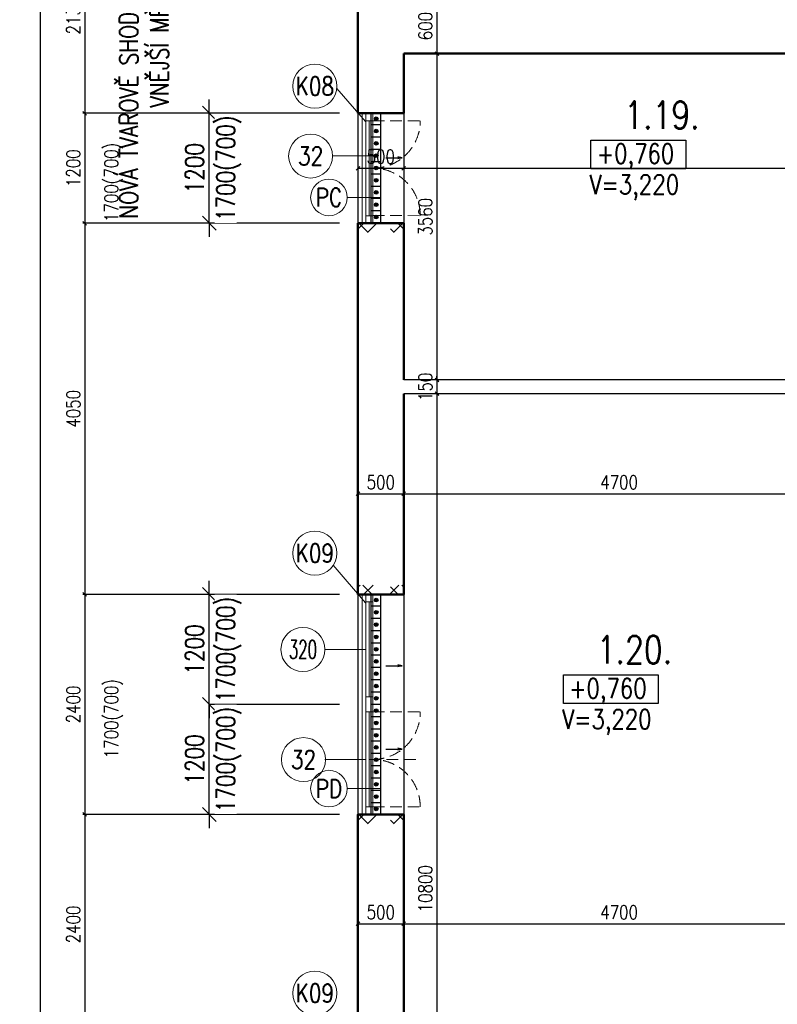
# Model space of a CAD drawing. Header units: millimetres. Extents: x -238874 to 551972, y -298952 to 658415.
# Tile 90 of 256: x 13249 to 21514, y 49149 to 59890. Entities that reach past the tile are written whole.
import ezdxf
from ezdxf.enums import TextEntityAlignment as Align

# ---------------------------------------------------------------- set-up
doc = ezdxf.new("R2010")
doc.units = ezdxf.units.MM
doc.header["$LTSCALE"] = 20
doc.linetypes.add('HIDDEN', pattern=[9.525, 6.35, -3.175])
for name, color, linetype in [('00_HEDVIKA _KRESBA', 1, 'Continuous'), ('CZ', 255, 'Continuous'), ('KOTY', 8, 'Continuous'), ('ZDP', 50, 'Continuous')]:
    doc.layers.add(name, color=color, linetype=linetype)
doc.layers.add('00_HEDVIKA_DEMOLICE', color=2, linetype='Continuous', lineweight=30, transparency=0.3)
doc.layers.add('CKOKNA OTEVÍRÁNÍ', color=51, linetype='HIDDEN', lineweight=18, transparency=0.5)
for name, color, linetype, lineweight in [('00_HEDVIKA_OBRYS', 1, 'Continuous', 50), ('CKBUBLINY', 1, 'Continuous', 18), ('CKBUBLINY DEMOLICE', 4, 'Continuous', 18), ('CKBUBLINY_POPIS', 3, 'Continuous', 25), ('CKKOTY', 3, 'Continuous', 18), ('CKOKNA', 30, 'Continuous', 18), ('CKSTENY_SRAF', 8, 'Continuous', 18), ('CKSYMBOLY', 21, 'Continuous', 25), ('CKTEXTY_MALE', 140, 'Continuous', 18), ('HEDVIKA_OKNA_PARAPET', 70, 'Continuous', 18), ('NOSNÉ', 8, 'Continuous', 50), ('PRUCHODY', 7, 'Continuous', 18)]:
    doc.layers.add(name, color=color, linetype=linetype, lineweight=lineweight)
doc.styles.add('SIMPLEX', font='SIMPLEX.shx', dxfattribs={"width": 0.8, "bigfont": 'CAD13.shx'})
doc.styles.get("Standard").update_dxf_attribs({"font": 'simplex.shx', "width": 0.8})
doc.linetypes.add('HRANICE_TRT', pattern='A,0,-15,[200,CADKON.SHX,S=5,R=0,X=0,Y=0],-45', length=60)
doc.dimstyles.new('CADKON', dxfattribs={"dimscale": 100, "dimtxt": 2, "dimasz": 1.5, "dimexe": 0, "dimexo": 2, "dimgap": 0.6, "dimtad": 1, "dimrnd": 1, "dimtxsty": 'Standard', "dimblk1": 'OBLIQUE', "dimblk2": 'OBLIQUE', "dimsah": 1, "dimcen": 2.5, "dimadec": 1, "dimazin": 2, "dimtfac": 1, "dimtix": 1, "dimtmove": 2, "dimatfit": 3, "dimldrblk": 'OPEN30', "dimfxl": 5, "dimtfill": 1, "dimtolj": 1, "dimarcsym": 0})
doc.dimstyles.new('CKA', dxfattribs={"dimtxt": 200, "dimasz": 40, "dimexe": 20, "dimexo": 0.2, "dimgap": 50, "dimtad": 1, "dimdec": 0, "dimrnd": 1, "dimzin": 0, "dimdsep": 46, "dimtxsty": 'Standard', "dimblk1": 'OBLIQUE', "dimblk2": 'OBLIQUE', "dimsah": 1, "dimcen": 0.09, "dimclrd": 253, "dimclre": 253, "dimclrt": 253, "dimadec": 0, "dimazin": 0, "dimtfac": 1, "dimtdec": 0, "dimtix": 1, "dimtmove": 2, "dimatfit": 3, "dimfxl": 1, "dimtolj": 1, "dimtzin": 0, "dimarcsym": 0})
pattern_1 = [(45, (-53443.9, -330638.25), (-212.13203, 212.13203), []), (45, (-53302.48, -330638.25), (-212.13203, 212.13203), []), (135, (-53203.78, -330610.26), (-212.13203, -212.13203), [200, -100]), (135, (-53133.07, -330539.55), (-212.13203, -212.13203), [200, -100])]

# ---------------------------------------------------------------- blocks, each defined once
blk = doc.blocks.new('_OBLIQUE')
at = {"color": 0, "linetype": 'ByBlock'}
blk.add_line((-0.5, -0.5), (0.5, 0.5), dxfattribs=at)
blk = doc.blocks.new('*D49')
at = {"layer": 'DEFPOINTS', "color": 0, "transparency": 16777216}
for p in [(15068, 98190), (13472, 39746), (15068, 39746)]:
    blk.add_point(p, dxfattribs=at)
at = {"layer": 'KOTY', "lineweight": -2, "transparency": 16777216}
for p, q in [((13472, 98190), (13472, 39746)), ((14688, 39746), (13452, 39746))]:
    blk.add_line(p, q, dxfattribs=at)
at = {"layer": 'KOTY', "lineweight": -2, "transparency": 16777216, "xscale": 40, "yscale": 40, "zscale": 40}
for p, rotation in [((13472, 98190), 90), ((13472, 39746), 270)]:
    blk.add_blockref('_OBLIQUE', p, dxfattribs=dict(at, rotation=rotation))
at = {"layer": 'KOTY', "transparency": 16777216, "insert": (13347, 68968), "char_height": 150, "attachment_point": 5, "rotation": 90, "style": 'SIMPLEX'}
blk.add_mtext('\\A1;58444', dxfattribs=at)
blk = doc.blocks.new('*D381')
at = {"layer": 'DEFPOINTS', "color": 0, "transparency": 16777216}
for p in [(17438, 55810), (17438, 45010), (17800, 45010)]:
    blk.add_point(p, dxfattribs=at)
at = {"layer": 'KOTY', "lineweight": -2, "transparency": 16777216}
for p, q in [((17800, 55810), (17800, 45010)), ((17819, 45010), (17820, 45010))]:
    blk.add_line(p, q, dxfattribs=at)
at = {"layer": 'KOTY', "lineweight": -2, "transparency": 16777216, "xscale": 40, "yscale": 40, "zscale": 40}
for p, rotation in [((17800, 55810), 90), ((17800, 45010), 270)]:
    blk.add_blockref('_OBLIQUE', p, dxfattribs=dict(at, rotation=rotation))
at = {"layer": 'KOTY', "transparency": 16777216, "insert": (17675, 50410), "char_height": 150, "attachment_point": 5, "rotation": 90, "style": 'SIMPLEX'}
blk.add_mtext('\\A1;10800', dxfattribs=at)
blk = doc.blocks.new('*D382')
at = {"layer": 'DEFPOINTS', "color": 0, "transparency": 16777216}
for p in [(15708, 57670), (13959, 53620), (15708, 53620)]:
    blk.add_point(p, dxfattribs=at)
at = {"layer": 'KOTY', "lineweight": -2, "transparency": 16777216}
for p, q in [((13959, 57670), (13959, 53620)), ((15328, 53620), (13939, 53620))]:
    blk.add_line(p, q, dxfattribs=at)
at = {"layer": 'KOTY', "lineweight": -2, "transparency": 16777216, "xscale": 40, "yscale": 40, "zscale": 40}
for p, rotation in [((13959, 57670), 90), ((13959, 53620), 270)]:
    blk.add_blockref('_OBLIQUE', p, dxfattribs=dict(at, rotation=rotation))
at = {"layer": 'KOTY', "transparency": 16777216, "insert": (13834, 55645), "char_height": 150, "attachment_point": 5, "rotation": 90, "style": 'SIMPLEX'}
blk.add_mtext('\\A1;4050', dxfattribs=at)
blk = doc.blocks.new('*D386')
at = {"layer": 'DEFPOINTS', "color": 0, "transparency": 16777216}
for p in [(22138, 55810), (22138, 54719), (17438, 53620)]:
    blk.add_point(p, dxfattribs=at)
at = {"layer": 'KOTY', "lineweight": -2, "transparency": 16777216}
for p, q in [((22138, 55429), (22138, 54699)), ((17438, 54719), (22138, 54719))]:
    blk.add_line(p, q, dxfattribs=at)
at = {"layer": 'KOTY', "lineweight": -2, "transparency": 16777216, "xscale": 40, "yscale": 40, "zscale": 40, "rotation": 180}
blk.add_blockref('_OBLIQUE', (17438, 54719), dxfattribs=at)
at = {"layer": 'KOTY', "lineweight": -2, "transparency": 16777216, "xscale": 40, "yscale": 40, "zscale": 40}
blk.add_blockref('_OBLIQUE', (22138, 54719), dxfattribs=at)
at = {"layer": 'KOTY', "transparency": 16777216, "insert": (19788, 54844), "char_height": 150, "attachment_point": 5, "style": 'SIMPLEX'}
blk.add_mtext('\\A1;4700', dxfattribs=at)
blk = doc.blocks.new('*D388')
at = {"layer": 'DEFPOINTS', "color": 0, "transparency": 16777216}
for p in [(22138, 52280), (17438, 51220), (22138, 50028)]:
    blk.add_point(p, dxfattribs=at)
at = {"layer": 'KOTY', "lineweight": -2, "transparency": 16777216}
for p, q in [((22138, 51899), (22138, 50008)), ((17438, 50028), (22138, 50028))]:
    blk.add_line(p, q, dxfattribs=at)
at = {"layer": 'KOTY', "lineweight": -2, "transparency": 16777216, "xscale": 40, "yscale": 40, "zscale": 40, "rotation": 180}
blk.add_blockref('_OBLIQUE', (17438, 50028), dxfattribs=at)
at = {"layer": 'KOTY', "lineweight": -2, "transparency": 16777216, "xscale": 40, "yscale": 40, "zscale": 40}
blk.add_blockref('_OBLIQUE', (22138, 50028), dxfattribs=at)
at = {"layer": 'KOTY', "transparency": 16777216, "insert": (19788, 50153), "char_height": 150, "attachment_point": 5, "style": 'SIMPLEX'}
blk.add_mtext('\\A1;4700', dxfattribs=at)
blk = doc.blocks.new('*D389')
at = {"layer": 'DEFPOINTS', "color": 0, "transparency": 16777216}
for p in [(15708, 51220), (13959, 48820), (15708, 48820)]:
    blk.add_point(p, dxfattribs=at)
at = {"layer": 'KOTY', "lineweight": -2, "transparency": 16777216}
for p, q in [((13959, 51220), (13959, 48820)), ((15328, 48820), (13939, 48820))]:
    blk.add_line(p, q, dxfattribs=at)
at = {"layer": 'KOTY', "lineweight": -2, "transparency": 16777216, "xscale": 40, "yscale": 40, "zscale": 40}
for p, rotation in [((13959, 51220), 90), ((13959, 48820), 270)]:
    blk.add_blockref('_OBLIQUE', p, dxfattribs=dict(at, rotation=rotation))
at = {"layer": 'KOTY', "transparency": 16777216, "insert": (13834, 50020), "char_height": 150, "attachment_point": 5, "rotation": 90, "style": 'SIMPLEX'}
blk.add_mtext('\\A1;2400', dxfattribs=at)
blk = doc.blocks.new('*D392')
at = {"layer": 'DEFPOINTS', "color": 0, "transparency": 16777216}
for p in [(16938, 51220), (17438, 51220), (17438, 50028)]:
    blk.add_point(p, dxfattribs=at)
at = {"layer": 'KOTY', "lineweight": -2, "transparency": 16777216}
for p, q in [((17438, 50839), (17438, 50008)), ((16938, 50028), (17438, 50028))]:
    blk.add_line(p, q, dxfattribs=at)
at = {"layer": 'KOTY', "lineweight": -2, "transparency": 16777216, "xscale": 40, "yscale": 40, "zscale": 40, "rotation": 180}
blk.add_blockref('_OBLIQUE', (16938, 50028), dxfattribs=at)
at = {"layer": 'KOTY', "lineweight": -2, "transparency": 16777216, "xscale": 40, "yscale": 40, "zscale": 40}
blk.add_blockref('_OBLIQUE', (17438, 50028), dxfattribs=at)
at = {"layer": 'KOTY', "transparency": 16777216, "insert": (17188, 50153), "char_height": 150, "attachment_point": 5, "style": 'SIMPLEX'}
blk.add_mtext('\\A1;500', dxfattribs=at)
blk = doc.blocks.new('*D393')
at = {"layer": 'DEFPOINTS', "color": 0, "transparency": 16777216}
for p in [(17438, 54719), (16938, 53620), (17438, 53620)]:
    blk.add_point(p, dxfattribs=at)
at = {"layer": 'KOTY', "lineweight": -2, "transparency": 16777216}
for p, q in [((16938, 54719), (17438, 54719)), ((17438, 54001), (17438, 54739))]:
    blk.add_line(p, q, dxfattribs=at)
at = {"layer": 'KOTY', "lineweight": -2, "transparency": 16777216, "xscale": 40, "yscale": 40, "zscale": 40, "rotation": 180}
blk.add_blockref('_OBLIQUE', (16938, 54719), dxfattribs=at)
at = {"layer": 'KOTY', "lineweight": -2, "transparency": 16777216, "xscale": 40, "yscale": 40, "zscale": 40}
blk.add_blockref('_OBLIQUE', (17438, 54719), dxfattribs=at)
at = {"layer": 'KOTY', "transparency": 16777216, "insert": (17188, 54844), "char_height": 150, "attachment_point": 5, "style": 'SIMPLEX'}
blk.add_mtext('\\A1;500', dxfattribs=at)
blk = doc.blocks.new('*D394')
at = {"layer": 'DEFPOINTS', "color": 0, "transparency": 16777216}
for p in [(15708, 53620), (13959, 51220), (15708, 51220)]:
    blk.add_point(p, dxfattribs=at)
at = {"layer": 'KOTY', "lineweight": -2, "transparency": 16777216}
for p, q in [((13959, 53620), (13959, 51220)), ((15328, 51220), (13939, 51220))]:
    blk.add_line(p, q, dxfattribs=at)
at = {"layer": 'KOTY', "lineweight": -2, "transparency": 16777216, "xscale": 40, "yscale": 40, "zscale": 40}
for p, rotation in [((13959, 53620), 90), ((13959, 51220), 270)]:
    blk.add_blockref('_OBLIQUE', p, dxfattribs=dict(at, rotation=rotation))
at = {"layer": 'KOTY', "transparency": 16777216, "insert": (13834, 52420), "char_height": 150, "attachment_point": 5, "rotation": 90, "style": 'SIMPLEX'}
blk.add_mtext('\\A1;2400', dxfattribs=at)
blk = doc.blocks.new('*D443')
at = {"layer": 'DEFPOINTS', "color": 0, "transparency": 16777216}
for p in [(27068, 59520), (17438, 58870), (27068, 58270)]:
    blk.add_point(p, dxfattribs=at)
at = {"layer": 'KOTY', "lineweight": -2, "transparency": 16777216}
for p, q in [((27068, 59139), (27068, 58250)), ((17438, 58270), (27068, 58270))]:
    blk.add_line(p, q, dxfattribs=at)
at = {"layer": 'KOTY', "lineweight": -2, "transparency": 16777216, "xscale": 40, "yscale": 40, "zscale": 40, "rotation": 180}
blk.add_blockref('_OBLIQUE', (17438, 58270), dxfattribs=at)
at = {"layer": 'KOTY', "lineweight": -2, "transparency": 16777216, "xscale": 40, "yscale": 40, "zscale": 40}
blk.add_blockref('_OBLIQUE', (27068, 58270), dxfattribs=at)
at = {"layer": 'KOTY', "transparency": 16777216, "insert": (22253, 58395), "char_height": 150, "attachment_point": 5, "style": 'SIMPLEX'}
blk.add_mtext('\\A1;9630', dxfattribs=at)
blk = doc.blocks.new('*D446')
at = {"layer": 'DEFPOINTS', "color": 0, "transparency": 16777216}
for p in [(17438, 55960), (17438, 55810), (17800, 55810)]:
    blk.add_point(p, dxfattribs=at)
at = {"layer": 'KOTY', "lineweight": -2, "transparency": 16777216}
for p, q in [((17800, 55960), (17800, 56000)), ((17800, 55960), (17800, 55810)), ((17800, 55810), (17800, 55770)), ((17819, 55810), (17820, 55810))]:
    blk.add_line(p, q, dxfattribs=at)
at = {"layer": 'KOTY', "lineweight": -2, "transparency": 16777216, "xscale": 40, "yscale": 40, "zscale": 40}
for p, rotation in [((17800, 55960), 270), ((17800, 55810), 90)]:
    blk.add_blockref('_OBLIQUE', p, dxfattribs=dict(at, rotation=rotation))
at = {"layer": 'KOTY', "transparency": 16777216, "insert": (17675, 55885), "char_height": 150, "attachment_point": 5, "rotation": 90, "style": 'SIMPLEX'}
blk.add_mtext('\\A1;150', dxfattribs=at)
blk = doc.blocks.new('*D447')
at = {"layer": 'DEFPOINTS', "color": 0, "transparency": 16777216}
for p in [(17438, 59520), (17438, 55960), (17800, 55960)]:
    blk.add_point(p, dxfattribs=at)
at = {"layer": 'KOTY', "lineweight": -2, "transparency": 16777216}
for p, q in [((17800, 59520), (17800, 55960)), ((17819, 55960), (17820, 55960))]:
    blk.add_line(p, q, dxfattribs=at)
at = {"layer": 'KOTY', "lineweight": -2, "transparency": 16777216, "xscale": 40, "yscale": 40, "zscale": 40}
for p, rotation in [((17800, 59520), 90), ((17800, 55960), 270)]:
    blk.add_blockref('_OBLIQUE', p, dxfattribs=dict(at, rotation=rotation))
at = {"layer": 'KOTY', "transparency": 16777216, "insert": (17675, 57740), "char_height": 150, "attachment_point": 5, "rotation": 90, "style": 'SIMPLEX'}
blk.add_mtext('\\A1;3560', dxfattribs=at)
blk = doc.blocks.new('*D448')
at = {"layer": 'DEFPOINTS', "color": 0, "transparency": 16777216}
for p in [(17438, 60120), (17438, 59520), (17800, 59520)]:
    blk.add_point(p, dxfattribs=at)
at = {"layer": 'KOTY', "lineweight": -2, "transparency": 16777216}
for p, q in [((17800, 60120), (17800, 59520)), ((17819, 59520), (17820, 59520))]:
    blk.add_line(p, q, dxfattribs=at)
at = {"layer": 'KOTY', "lineweight": -2, "transparency": 16777216, "xscale": 40, "yscale": 40, "zscale": 40}
for p, rotation in [((17800, 60120), 90), ((17800, 59520), 270)]:
    blk.add_blockref('_OBLIQUE', p, dxfattribs=dict(at, rotation=rotation))
at = {"layer": 'KOTY', "transparency": 16777216, "insert": (17675, 59820), "char_height": 150, "attachment_point": 5, "rotation": 90, "style": 'SIMPLEX'}
blk.add_mtext('\\A1;600', dxfattribs=at)
blk = doc.blocks.new('*D449')
at = {"layer": 'DEFPOINTS', "color": 0, "transparency": 16777216}
for p in [(16938, 58870), (17438, 58870), (17438, 58270)]:
    blk.add_point(p, dxfattribs=at)
at = {"layer": 'KOTY', "lineweight": -2, "transparency": 16777216}
for p, q in [((17438, 58489), (17438, 58250)), ((16938, 58270), (17438, 58270))]:
    blk.add_line(p, q, dxfattribs=at)
at = {"layer": 'KOTY', "lineweight": -2, "transparency": 16777216, "xscale": 40, "yscale": 40, "zscale": 40, "rotation": 180}
blk.add_blockref('_OBLIQUE', (16938, 58270), dxfattribs=at)
at = {"layer": 'KOTY', "lineweight": -2, "transparency": 16777216, "xscale": 40, "yscale": 40, "zscale": 40}
blk.add_blockref('_OBLIQUE', (17438, 58270), dxfattribs=at)
at = {"layer": 'KOTY', "transparency": 16777216, "insert": (17188, 58395), "char_height": 150, "attachment_point": 5, "style": 'SIMPLEX'}
blk.add_mtext('\\A1;500', dxfattribs=at)
blk = doc.blocks.new('*D450')
at = {"layer": 'DEFPOINTS', "color": 0, "transparency": 16777216}
for p in [(15708, 58870), (13959, 57670), (15708, 57670)]:
    blk.add_point(p, dxfattribs=at)
at = {"layer": 'KOTY', "lineweight": -2, "transparency": 16777216}
for p, q in [((13959, 58870), (13959, 57670)), ((15328, 57670), (13939, 57670))]:
    blk.add_line(p, q, dxfattribs=at)
at = {"layer": 'KOTY', "lineweight": -2, "transparency": 16777216, "xscale": 40, "yscale": 40, "zscale": 40}
for p, rotation in [((13959, 58870), 90), ((13959, 57670), 270)]:
    blk.add_blockref('_OBLIQUE', p, dxfattribs=dict(at, rotation=rotation))
at = {"layer": 'KOTY', "transparency": 16777216, "insert": (13834, 58270), "char_height": 150, "attachment_point": 5, "rotation": 90, "style": 'SIMPLEX'}
blk.add_mtext('\\A1;1200', dxfattribs=at)
blk = doc.blocks.new('*D451')
at = {"layer": 'DEFPOINTS', "color": 0, "transparency": 16777216}
for p in [(15708, 61000), (13959, 58870), (15708, 58870)]:
    blk.add_point(p, dxfattribs=at)
at = {"layer": 'KOTY', "lineweight": -2, "transparency": 16777216}
for p, q in [((13959, 61000), (13959, 58870)), ((15328, 58870), (13939, 58870))]:
    blk.add_line(p, q, dxfattribs=at)
at = {"layer": 'KOTY', "lineweight": -2, "transparency": 16777216, "xscale": 40, "yscale": 40, "zscale": 40}
for p, rotation in [((13959, 61000), 90), ((13959, 58870), 270)]:
    blk.add_blockref('_OBLIQUE', p, dxfattribs=dict(at, rotation=rotation))
at = {"layer": 'KOTY', "transparency": 16777216, "insert": (13834, 59935), "char_height": 150, "attachment_point": 5, "rotation": 90, "style": 'SIMPLEX'}
blk.add_mtext('\\A1;2130', dxfattribs=at)
blk = doc.blocks.new('*D3522')
at = {"layer": 'CKKOTY', "color": 0, "lineweight": -2, "transparency": 16777216}
for p, q in [((15317, 58870), (15317, 59020)), ((16738, 58870), (15317, 58870)), ((15317, 57670), (15317, 58870)), ((16738, 57670), (15317, 57670)), ((15317, 57670), (15317, 57520))]:
    blk.add_line(p, q, dxfattribs=at)
at = {"layer": 'DEFPOINTS', "color": 0, "transparency": 16777216}
for p in [(15317, 58870), (16938, 58870), (16938, 57670)]:
    blk.add_point(p, dxfattribs=at)
at = {"layer": 'CKKOTY', "color": 0, "lineweight": -2, "transparency": 16777216, "xscale": 150, "yscale": 150, "zscale": 150}
for p, rotation in [((15317, 58870), 270), ((15317, 57670), 90)]:
    blk.add_blockref('_OBLIQUE', p, dxfattribs=dict(at, rotation=rotation))
at = {"layer": 'CKKOTY', "color": 0, "transparency": 16777216, "char_height": 200, "attachment_point": 5, "rotation": 90, "bg_fill": 3, "box_fill_scale": 1.1, "bg_fill_color": 256, "bg_fill_true_color": 13158600, "bg_fill_transparency": 0}
for s, insert in [('\\A1;1700(700)', (15530, 58270)), ('\\A1;1200', (15157, 58270))]:
    blk.add_mtext(s, dxfattribs=dict(at, insert=insert))
blk = doc.blocks.new('_Open30')
at = {"color": 0, "lineweight": -2}
for p, q in [((-1, 0.268), (0, 0)), ((0, 0), (-1, -0.268)), ((0, 0), (-1, 0))]:
    blk.add_line(p, q, dxfattribs=at)
blk = doc.blocks.new('*D3523')
at = {"layer": 'CKKOTY', "color": 0, "lineweight": -2, "transparency": 16777216}
for p, q in [((15317, 53620), (15317, 53770)), ((16738, 53620), (15317, 53620)), ((15317, 52420), (15317, 53620)), ((16738, 52420), (15317, 52420)), ((15317, 52420), (15317, 52270))]:
    blk.add_line(p, q, dxfattribs=at)
at = {"layer": 'DEFPOINTS', "color": 0, "transparency": 16777216}
for p in [(15317, 53620), (16938, 53620), (16938, 52420)]:
    blk.add_point(p, dxfattribs=at)
at = {"layer": 'CKKOTY', "color": 0, "lineweight": -2, "transparency": 16777216, "xscale": 150, "yscale": 150, "zscale": 150}
for p, rotation in [((15317, 53620), 270), ((15317, 52420), 90)]:
    blk.add_blockref('_OBLIQUE', p, dxfattribs=dict(at, rotation=rotation))
at = {"layer": 'CKKOTY', "color": 0, "transparency": 16777216, "char_height": 200, "attachment_point": 5, "rotation": 90, "bg_fill": 3, "box_fill_scale": 1.1, "bg_fill_color": 256, "bg_fill_true_color": 13158600, "bg_fill_transparency": 0}
for s, insert in [('\\A1;1700(700)', (15530, 53020)), ('\\A1;1200', (15157, 53020))]:
    blk.add_mtext(s, dxfattribs=dict(at, insert=insert))
blk = doc.blocks.new('*D3524')
at = {"layer": 'CKKOTY', "color": 0, "lineweight": -2, "transparency": 16777216}
for p, q in [((15317, 52420), (15317, 52570)), ((16738, 52420), (15317, 52420)), ((15317, 51220), (15317, 52420)), ((16738, 51220), (15317, 51220)), ((15317, 51220), (15317, 51070))]:
    blk.add_line(p, q, dxfattribs=at)
at = {"layer": 'DEFPOINTS', "color": 0, "transparency": 16777216}
for p in [(15317, 52420), (16938, 52420), (16938, 51220)]:
    blk.add_point(p, dxfattribs=at)
at = {"layer": 'CKKOTY', "color": 0, "lineweight": -2, "transparency": 16777216, "xscale": 150, "yscale": 150, "zscale": 150}
for p, rotation in [((15317, 52420), 270), ((15317, 51220), 90)]:
    blk.add_blockref('_OBLIQUE', p, dxfattribs=dict(at, rotation=rotation))
at = {"layer": 'CKKOTY', "color": 0, "transparency": 16777216, "char_height": 200, "attachment_point": 5, "rotation": 90, "bg_fill": 3, "box_fill_scale": 1.1, "bg_fill_color": 256, "bg_fill_true_color": 13158600, "bg_fill_transparency": 0}
for s, insert in [('\\A1;1700(700)', (15530, 51820)), ('\\A1;1200', (15157, 51820))]:
    blk.add_mtext(s, dxfattribs=dict(at, insert=insert))
blk = doc.blocks.new('*U3302')
at = {"color": 0, "linetype": 'ByBlock', "lineweight": -2}
for p, q in [((-225, 0), (-80, 0)), ((225, 0), (103, 30)), ((225, 0), (103, -30)), ((-80, 0), (27, 0)), ((27, 0), (225, 0))]:
    blk.add_line(p, q, dxfattribs=at)
at = {"color": 0, "linetype": 'Continuous', "lineweight": -2, "flags": 8}
blk.add_attdef('SPÁD', text='', height=100, dxfattribs=at).set_placement((0, 40), align=Align.CENTER)
blk = doc.blocks.new('CK_BUBBLE_1_0_0')
at = {"color": 0, "linetype": 'ByBlock', "lineweight": -2}
blk.add_circle((0, 0), 1, dxfattribs=at)

msp = doc.modelspace()

# ---------------------------------------------------------------- hatches: boundary and pattern name
at = {"layer": '00_HEDVIKA_DEMOLICE'}
for points in [[(17157.962, 58809.047, 1), (17117.962, 58809.047, 1)], [(17157.962, 58675.047, 1), (17117.962, 58675.047, 1)], [(17157.962, 58541.047, 1), (17117.962, 58541.047, 1)], [(17157.962, 58407.047, 1), (17117.962, 58407.047, 1)], [(17157.962, 58273.047, 1), (17117.962, 58273.047, 1)], [(17157.962, 58139.047, 1), (17117.962, 58139.047, 1)], [(17157.962, 58005.047, 1), (17117.962, 58005.047, 1)], [(17157.962, 57871.047, 1), (17117.962, 57871.047, 1)], [(17157.962, 57737.047, 1), (17117.962, 57737.047, 1)], [(17157.962, 53559.047, 1), (17117.962, 53559.047, 1)], [(17157.962, 53425.047, 1), (17117.962, 53425.047, 1)], [(17157.962, 53291.047, 1), (17117.962, 53291.047, 1)], [(17157.962, 53157.047, 1), (17117.962, 53157.047, 1)], [(17157.962, 53023.047, 1), (17117.962, 53023.047, 1)], [(17157.962, 52889.047, 1), (17117.962, 52889.047, 1)], [(17157.962, 52755.047, 1), (17117.962, 52755.047, 1)], [(17157.962, 52621.047, 1), (17117.962, 52621.047, 1)], [(17157.962, 52487.047, 1), (17117.962, 52487.047, 1)], [(17157.962, 52487.047, 1), (17117.962, 52487.047, 1)], [(17157.962, 52353.047, 1), (17117.962, 52353.047, 1)], [(17157.962, 52219.047, 1), (17117.962, 52219.047, 1)], [(17157.962, 52085.047, 1), (17117.962, 52085.047, 1)], [(17157.962, 51951.047, 1), (17117.962, 51951.047, 1)], [(17157.962, 51817.047, 1), (17117.962, 51817.047, 1)], [(17157.962, 51683.047, 1), (17117.962, 51683.047, 1)], [(17157.962, 51549.047, 1), (17117.962, 51549.047, 1)], [(17157.962, 51415.047, 1), (17117.962, 51415.047, 1)], [(17157.962, 51281.047, 1), (17117.962, 51281.047, 1)]]:
    msp.add_hatch(color=256, dxfattribs=at).paths.add_polyline_path(points)
at = {"layer": 'CKSTENY_SRAF'}
h = msp.add_hatch(dxfattribs=at)
h.set_pattern_fill('ZDIVO-PLYNOSILIK', color=256, scale=100)
h.set_pattern_definition(pattern_1)
h.paths.add_polyline_path([(16937.962, 53722.749), (17437.962, 53722.749), (17437.962, 53620.047), (16937.962, 53620.047)])
h = msp.add_hatch(dxfattribs=at)
h.set_pattern_fill('ZDIVO-PLYNOSILIK', color=256, scale=100)
h.set_pattern_definition(pattern_1)
h.paths.add_polyline_path([(16937.962, 51117.345), (17437.962, 51117.345), (17437.962, 51220.047), (16937.962, 51220.047)])

# ---------------------------------------------------------------- linework, layer by layer
at = {"layer": '00_HEDVIKA _KRESBA'}
for p, q in [((17437.962, 58870.047), (17437.962, 57670.047)), ((16937.962, 53620.047), (16937.962, 51220.047)), ((17437.962, 53620.047), (17437.962, 51220.047))]:
    msp.add_line(p, q, dxfattribs=at)
at = {"layer": '00_HEDVIKA_DEMOLICE'}
for p, q in [((17084.102, 57670.047), (17084.102, 58870.047)), ((17187.962, 57670.047), (17187.962, 58870.047)), ((17187.962, 58742.047), (17087.962, 58742.047)), ((17187.962, 58608.047), (17087.962, 58608.047)), ((17187.962, 58474.047), (17087.962, 58474.047)), ((17187.962, 58340.047), (17087.962, 58340.047)), ((17187.962, 58206.047), (17087.962, 58206.047)), ((17187.962, 58072.047), (17087.962, 58072.047)), ((17187.962, 57938.047), (17087.962, 57938.047)), ((17187.962, 57804.047), (17087.962, 57804.047)), ((17084.102, 51220.047), (17084.102, 53620.047)), ((17187.962, 51220.047), (17187.962, 53620.047)), ((17187.962, 53492.047), (17087.962, 53492.047)), ((17187.962, 53358.047), (17087.962, 53358.047)), ((17187.962, 53224.047), (17087.962, 53224.047)), ((17187.962, 53090.047), (17087.962, 53090.047)), ((17187.962, 52956.047), (17087.962, 52956.047)), ((17187.962, 52822.047), (17087.962, 52822.047)), ((17187.962, 52688.047), (17087.962, 52688.047)), ((17187.962, 52554.047), (17087.962, 52554.047)), ((17187.962, 52554.047), (17087.962, 52554.047)), ((17187.962, 52420.047), (17087.962, 52420.047)), ((17187.962, 52286.047), (17087.962, 52286.047)), ((17187.962, 52152.047), (17087.962, 52152.047)), ((17187.962, 52018.047), (17087.962, 52018.047)), ((17187.962, 51884.047), (17087.962, 51884.047)), ((17187.962, 51750.047), (17087.962, 51750.047)), ((17187.962, 51616.047), (17087.962, 51616.047)), ((17187.962, 51482.047), (17087.962, 51482.047)), ((17187.962, 51348.047), (17087.962, 51348.047))]:
    msp.add_line(p, q, dxfattribs=at)
for centre in [(17137.962, 58809.047), (17137.962, 58675.047), (17137.962, 58541.047), (17137.962, 58407.047), (17137.962, 58273.047), (17137.962, 58139.047), (17137.962, 58005.047), (17137.962, 57871.047), (17137.962, 57737.047), (17137.962, 53559.047), (17137.962, 53425.047), (17137.962, 53291.047), (17137.962, 53157.047), (17137.962, 53023.047), (17137.962, 52889.047), (17137.962, 52755.047), (17137.962, 52621.047), (17137.962, 52487.047), (17137.962, 52487.047), (17137.962, 52353.047), (17137.962, 52219.047), (17137.962, 52085.047), (17137.962, 51951.047), (17137.962, 51817.047), (17137.962, 51683.047), (17137.962, 51549.047), (17137.962, 51415.047), (17137.962, 51281.047)]:
    msp.add_circle(centre, 20, dxfattribs=at)
at = {"layer": '00_HEDVIKA_OBRYS'}
for p, q in [((17437.962, 57670.047), (17437.962, 57570.047)), ((17437.962, 53620.047), (17437.962, 53720.047)), ((17437.962, 51220.047), (17437.962, 51120.047))]:
    msp.add_line(p, q, dxfattribs=at)
for points in [[(16937.962, 53720.047), (16937.962, 53620.047), (17437.962, 53620.047)], [(16937.962, 51120.047), (16937.962, 51220.047), (17437.962, 51220.047)]]:
    msp.add_lwpolyline(points, dxfattribs=at)
at = {"layer": 'CKBUBLINY'}
for p, q in [((16655.871, 58403.732), (17100.962, 58403.732)), ((17020.962, 53530.42), (16668.599, 53938.082)), ((16578.673, 53020.047), (17023.764, 53020.047)), ((16578.673, 51820.047), (17023.764, 51820.047))]:
    msp.add_line(p, q, dxfattribs=at)
at = {"layer": 'CKBUBLINY DEMOLICE'}
for p, q in [((16822.744, 57952.102), (17184.102, 57952.102)), ((16822.744, 51502.102), (17184.102, 51502.102)), ((16822.744, 51502.102), (17184.102, 51502.102))]:
    msp.add_line(p, q, dxfattribs=at)
at = {"layer": 'CKOKNA'}
for p, q in [((17023.764, 58870.047), (17023.764, 57752.047)), ((17023.764, 58788.047), (17023.764, 58870.047)), ((17100.962, 58870.047), (17100.962, 57752.047)), ((17100.962, 58788.047), (17100.962, 58870.047)), ((17100.962, 58788.047), (17023.764, 58788.047)), ((17062.363, 58788.047), (17060.962, 57752.047)), ((17100.962, 57752.047), (17023.764, 57752.047)), ((17023.764, 57752.047), (17023.764, 57670.047)), ((17100.962, 57752.047), (17100.962, 57670.047)), ((17023.764, 53620.047), (17023.764, 51302.047)), ((17023.764, 53538.047), (17023.764, 53620.047)), ((17100.962, 53620.047), (17100.962, 51302.047)), ((17100.962, 53538.047), (17100.962, 53620.047)), ((17100.962, 53538.047), (17023.764, 53538.047)), ((17062.363, 53538.047), (17061.714, 52502.047)), ((17100.962, 52502.047), (17023.764, 52502.047)), ((17023.764, 52502.047), (17023.764, 52420.047)), ((17023.764, 52338.047), (17023.764, 52420.047)), ((17100.962, 52502.047), (17100.962, 52420.047)), ((17100.962, 52338.047), (17100.962, 52420.047)), ((17100.962, 52338.047), (17023.764, 52338.047)), ((17061.611, 52338.047), (17060.962, 51302.047)), ((17100.962, 51302.047), (17023.764, 51302.047)), ((17023.764, 51302.047), (17023.764, 51220.047)), ((17100.962, 51302.047), (17100.962, 51220.047))]:
    msp.add_line(p, q, dxfattribs=at)
at = {"layer": 'CKOKNA', "linetype": 'HRANICE_TRT', "ltscale": 0.2}
msp.add_line((16984.575, 51220.047), (16984.575, 53620.047), dxfattribs=at)
at = {"layer": 'CKOKNA OTEVÍRÁNÍ'}
for p, q in [((17100.962, 58788.047), (17618.962, 58788.047)), ((17061.287, 58270.047), (17618.962, 58270.047)), ((17100.313, 57752.697), (17618.313, 57752.048)), ((17100.962, 52338.047), (17618.962, 52338.047)), ((17061.287, 51820.047), (17618.962, 51820.047)), ((17100.313, 51302.697), (17618.313, 51302.048))]:
    msp.add_line(p, q, dxfattribs=at)
for centre, start, end in [((17100.962, 58788.047), 270, 0), ((17100.313, 57752.697), 359.9282083, 89.9282083), ((17100.962, 52338.047), 270, 0), ((17100.313, 51302.697), 359.9282083, 89.9282083)]:
    msp.add_arc(centre, 518, start, end, dxfattribs=at)
at = {"layer": 'CZ', "color": 7}
for points in [[(19480.683, 58576.577), (20514.166, 58576.577), (20514.166, 58264.106), (19480.683, 58264.106)], [(19180.816, 52743.576), (20214.3, 52743.576), (20214.3, 52431.106), (19180.816, 52431.106)]]:
    msp.add_lwpolyline(points, close=True, dxfattribs=at)
at = {"layer": 'HEDVIKA_OKNA_PARAPET'}
for p, q in [((17437.962, 57670.047), (17437.962, 58870.047)), ((17437.962, 51220.047), (17437.962, 53620.047))]:
    msp.add_line(p, q, dxfattribs=at)
at = {"layer": 'NOSNÉ'}
for p, q in [((16937.962, 58870.047), (16937.962, 61000.047)), ((27067.962, 59520.047), (17437.962, 59520.047)), ((17437.962, 58870.047), (17437.962, 59520.047)), ((17437.962, 58870.047), (16937.962, 58870.047)), ((16937.962, 53620.047), (16937.962, 57670.047)), ((17437.962, 57670.047), (16937.962, 57670.047)), ((17437.962, 57670.047), (16937.962, 57670.047)), ((17437.962, 57670.047), (16937.962, 57670.047)), ((17437.962, 55960.047), (17437.962, 57670.047)), ((17437.962, 53620.047), (17437.962, 55810.047)), ((17437.962, 53620.047), (16937.962, 53620.047)), ((16937.962, 48820.047), (16937.962, 51220.047)), ((17437.962, 51220.047), (16937.962, 51220.047)), ((17437.962, 48820.047), (17437.962, 51220.047))]:
    msp.add_line(p, q, dxfattribs=at)
at = {"layer": 'PRUCHODY'}
for p, q in [((16937.962, 58870.047), (16937.962, 57670.047)), ((16937.962, 53620.047), (16937.962, 51220.047)), ((16937.962, 53620.047), (16937.962, 51220.047)), ((17437.962, 53620.047), (16937.962, 53620.047)), ((17437.962, 51220.047), (16937.962, 51220.047))]:
    msp.add_line(p, q, dxfattribs=at)
at = {"layer": 'ZDP'}
for p, q in [((22687.962, 55960.047), (17437.962, 55960.047)), ((22137.962, 55810.047), (17437.962, 55810.047))]:
    msp.add_line(p, q, dxfattribs=at)

# ---------------------------------------------------------------- block references
at = {"layer": 'CKBUBLINY'}
ref = msp.add_blockref('CK_BUBBLE_1_0_0', (16468.688, 54070.882), dxfattribs=dict(at, xscale=240, yscale=240, zscale=240))
ref.add_attrib('NUM1', 'K09', dxfattribs={"layer": 'CKBUBLINY_POPIS', "height": 200, "width": 0.8, "flags": 8}).set_placement((16468.688, 54070.882), align=Align.MIDDLE_CENTER)
ref = msp.add_blockref('CK_BUBBLE_1_0_0', (16468.688, 49270.882), dxfattribs=dict(at, xscale=240, yscale=240, zscale=240))
ref.add_attrib('NUM1', 'K09', dxfattribs={"layer": 'CKBUBLINY_POPIS', "height": 200, "width": 0.8, "flags": 8}).set_placement((16468.688, 49270.882), align=Align.MIDDLE_CENTER)
at = {"layer": 'CKSYMBOLY', "xscale": -0.4, "yscale": 0.4, "zscale": 0.4, "rotation": 180}
for p in [(17333.032, 58382.672), (17333.032, 52841.828), (17333.032, 51932.672)]:
    msp.add_blockref('*U3302', p, dxfattribs=at)

# ---------------------------------------------------------------- texts
at = {"layer": 'CKTEXTY_MALE', "insert": (14338.273, 60250.547), "char_height": 200, "width": 3508.95187, "attachment_point": 3, "rotation": 90}
msp.add_mtext('NOVÁ TVAROVĚ SHODNÁ\\PVNĚJŠÍ MŘÍŽ', dxfattribs=at)
at = {"layer": 'CZ', "color": 6, "linetype": 'Continuous', "lineweight": 30, "char_height": 300, "width": 1830.1, "attachment_point": 1}
for s, insert in [('1.19.', (19844.014, 58999.709)), ('1.20.', (19544.148, 53166.892))]:
    msp.add_mtext(s, dxfattribs=dict(at, insert=insert))
at = {"layer": 'CZ', "color": 7, "char_height": 212.5, "attachment_point": 1}
for s, insert, width in [('+0,760', (19543.572, 58535.373), 1666.9), ('V=3,220', (19465.585, 58198.34), 3214.5), ('+0,760', (19243.705, 52702.373), 1666.9), ('V=3,220', (19165.718, 52365.34), 3214.5)]:
    msp.add_mtext(s, dxfattribs=dict(at, insert=insert, width=width))
at = {"layer": 'KOTY', "char_height": 150, "width": 1424.4, "attachment_point": 1, "rotation": 90}
for insert in [(14173.373, 57683.765), (14173.373, 51833.765)]:
    msp.add_mtext('1700(700)', dxfattribs=dict(at, insert=insert))

# ---------------------------------------------------------------- dimensions: what is measured, and where the dimension line sits
at = {"layer": 'KOTY'}
for base, p1, p2, angle, text, picture, middle in [((13472.027, 39746.016), (15068.362, 98190.047), (15068.362, 39746.016), 90, '58444', '*D49', (13347.027, 68968.031)), ((13958.559, 58870.047), (15708.362, 61000.047), (15708.362, 58870.047), 90, '2130', '*D451', (13833.559, 59935.047)), ((17799.715, 59520.047), (17437.962, 60120.047), (17437.962, 59520.047), 270, '600', '*D448', (17674.715, 59820.047)), ((27067.962, 58270.047), (17437.962, 58870.047), (27067.962, 59520.047), 180, '9630', '*D443', (22252.962, 58395.047)), ((17799.715, 55960.047), (17437.962, 59520.047), (17437.962, 55960.047), 270, '3560', '*D447', (17674.715, 57740.047)), ((13958.559, 57670.047), (15708.362, 58870.047), (15708.362, 57670.047), 90, '1200', '*D450', (13833.559, 58270.047)), ((17437.962, 58270.047), (16937.962, 58870.047), (17437.962, 58870.047), 180, '500', '*D449', (17187.962, 58395.047)), ((13958.559, 53620.047), (15708.362, 57670.047), (15708.362, 53620.047), 90, '4050', '*D382', (13833.559, 55645.047)), ((17799.715, 55810.047), (17437.962, 55960.047), (17437.962, 55810.047), 270, '150', '*D446', (17674.715, 55885.047)), ((17799.715, 45010.047), (17437.962, 55810.047), (17437.962, 45010.047), 270, '10800', '*D381', (17674.715, 50410.047)), ((13958.559, 51220.047), (15708.362, 53620.047), (15708.362, 51220.047), 90, '2400', '*D394', (13833.559, 52420.047)), ((22137.962, 50027.989), (17437.962, 51220.047), (22137.962, 52280.047), 180, '4700', '*D388', (19787.962, 50152.989)), ((13958.559, 48820.047), (15708.362, 51220.047), (15708.362, 48820.047), 90, '2400', '*D389', (13833.559, 50020.047)), ((17437.962, 50027.989), (16937.962, 51220.047), (17437.962, 51220.047), 180, '500', '*D392', (17187.962, 50152.989))]:
    dim = msp.add_linear_dim(base=base, p1=p1, p2=p2, angle=angle, text=text, dimstyle='CKA', override={"dimtxt": 150, "dimexo": 380.774374, "dimtxsty": 'SIMPLEX', "dimse1": 1, "dimclrd": 256, "dimclre": 256, "dimclrt": 256}, dxfattribs=at)
    dim.commit()
    dim.dimension.update_dxf_attribs({"geometry": picture, "text_midpoint": middle})
for base, p1, p2, text, picture, middle in [((22137.962, 54719.331), (17437.962, 53620.047), (22137.962, 55810.047), '4700', '*D386', (19787.962, 54844.331)), ((17437.962, 54719.331), (16937.962, 53620.047), (17437.962, 53620.047), '500', '*D393', (17187.962, 54844.331))]:
    dim = msp.add_linear_dim(base=base, p1=p1, p2=p2, text=text, dimstyle='CKA', override={"dimtxt": 150, "dimexo": 380.774374, "dimtxsty": 'SIMPLEX', "dimse1": 1, "dimclrd": 256, "dimclre": 256, "dimclrt": 256}, dxfattribs=at)
    dim.commit()
    dim.dimension.update_dxf_attribs({"geometry": picture, "text_midpoint": middle})

# ---------------------------------------------------------------- next in the draw order: dimensions: what is measured, and where the dimension line sits
at = {"layer": 'CKKOTY'}
for base, p1, p2, picture, middle in [((15317.325, 58870.047), (16937.962, 57670.047), (16937.962, 58870.047), '*D3522', (15317.325, 58270.047)), ((15317.325, 53620.047), (16937.962, 52420.047), (16937.962, 53620.047), '*D3523', (15317.325, 53020.047))]:
    dim = msp.add_linear_dim(base=base, p1=p1, p2=p2, angle=90, text='<>\\X1700(700)', dimstyle='CADKON', override={"dimtmove": 2}, dxfattribs=at)
    dim.commit()
    dim.dimension.update_dxf_attribs({"geometry": picture, "text_midpoint": middle})

# ---------------------------------------------------------------- next in the draw order: hatches: boundary and pattern name
at = {"layer": 'CKSTENY_SRAF'}
h = msp.add_hatch(dxfattribs=at)
h.set_pattern_fill('ZDIVO-PLYNOSILIK', color=256, scale=100)
h.set_pattern_definition([(45, (-53443.9, -324188.25), (-212.13203, 212.13203), []), (45, (-53302.48, -324188.25), (-212.13203, 212.13203), []), (135, (-53203.78, -324160.26), (-212.13203, -212.13203), [200, -100]), (135, (-53133.07, -324089.55), (-212.13203, -212.13203), [200, -100])])
h.paths.add_polyline_path([(16937.962, 57567.345), (17437.962, 57567.345), (17437.962, 57670.047), (16937.962, 57670.047)])

# ---------------------------------------------------------------- next in the draw order: linework, layer by layer
at = {"layer": '00_HEDVIKA _KRESBA'}
msp.add_line((16937.962, 58870.047), (16937.962, 57670.047), dxfattribs=at)
at = {"layer": '00_HEDVIKA_OBRYS'}
msp.add_lwpolyline([(16937.962, 57570.047), (16937.962, 57670.047), (17437.962, 57670.047)], dxfattribs=at)
at = {"layer": 'CKBUBLINY'}
msp.add_line((17020.962, 58780.42), (16707.398, 59140.144), dxfattribs=at)
at = {"layer": 'CKOKNA', "linetype": 'HRANICE_TRT', "ltscale": 0.2}
msp.add_line((16984.575, 57670.047), (16984.575, 58870.047), dxfattribs=at)
at = {"layer": 'PRUCHODY'}
msp.add_line((17437.962, 57670.047), (16937.962, 57670.047), dxfattribs=at)

# ---------------------------------------------------------------- next in the draw order: block references
at = {"layer": 'CKBUBLINY'}
ref = msp.add_blockref('CK_BUBBLE_1_0_0', (16468.688, 59164.997), dxfattribs=dict(at, xscale=240, yscale=240, zscale=240))
ref.add_attrib('NUM1', 'K08', dxfattribs={"layer": 'CKBUBLINY_POPIS', "height": 200, "width": 0.8, "flags": 8}).set_placement((16468.688, 59164.997), align=Align.MIDDLE_CENTER)
ref = msp.add_blockref('CK_BUBBLE_1_0_0', (16422.613, 58402.433), dxfattribs=dict(at, xscale=240, yscale=240, zscale=240))
ref.add_attrib('NUM1', '32', dxfattribs={"layer": 'CKBUBLINY_POPIS', "height": 200, "width": 0.8, "flags": 8}).set_placement((16422.613, 58402.433), align=Align.MIDDLE_CENTER)
ref = msp.add_blockref('CK_BUBBLE_1_0_0', (16338.673, 53020.047), dxfattribs=dict(at, xscale=240, yscale=240, zscale=240))
ref.add_attrib('NUM1', '320', dxfattribs={"layer": 'CKBUBLINY_POPIS', "height": 200, "width": 0.6, "flags": 8}).set_placement((16338.673, 53020.047), align=Align.MIDDLE_CENTER)
at = {"layer": 'CKBUBLINY DEMOLICE'}
ref = msp.add_blockref('CK_BUBBLE_1_0_0', (16622.744, 57951.584), dxfattribs=dict(at, xscale=200, yscale=200, zscale=200))
ref.add_attrib('NUM1', 'PC', dxfattribs={"height": 200, "width": 0.8, "flags": 8}).set_placement((16622.744, 57951.584), align=Align.MIDDLE_CENTER)

# ---------------------------------------------------------------- next in the draw order: dimensions: what is measured, and where the dimension line sits
at = {"layer": 'CKKOTY'}
dim = msp.add_linear_dim(base=(15317.325, 52420.047), p1=(16937.962, 51220.047), p2=(16937.962, 52420.047), angle=90, text='<>\\X1700(700)', dimstyle='CADKON', override={"dimtmove": 2}, dxfattribs=at)
dim.commit()
dim.dimension.update_dxf_attribs({"geometry": '*D3524', "text_midpoint": (15317.325, 51820.047)})

# ---------------------------------------------------------------- next in the draw order: block references
at = {"layer": 'CKBUBLINY'}
ref = msp.add_blockref('CK_BUBBLE_1_0_0', (16345.414, 51818.748), dxfattribs=dict(at, xscale=240, yscale=240, zscale=240))
ref.add_attrib('NUM1', '32', dxfattribs={"layer": 'CKBUBLINY_POPIS', "height": 200, "width": 0.8, "flags": 8}).set_placement((16345.414, 51818.748), align=Align.MIDDLE_CENTER)
at = {"layer": 'CKBUBLINY DEMOLICE'}
ref = msp.add_blockref('CK_BUBBLE_1_0_0', (16622.744, 51501.584), dxfattribs=dict(at, xscale=200, yscale=200, zscale=200))
ref.add_attrib('NUM1', 'PD', dxfattribs={"height": 200, "width": 0.8, "flags": 8}).set_placement((16622.744, 51501.584), align=Align.MIDDLE_CENTER)

doc.saveas('drawing.dxf')
